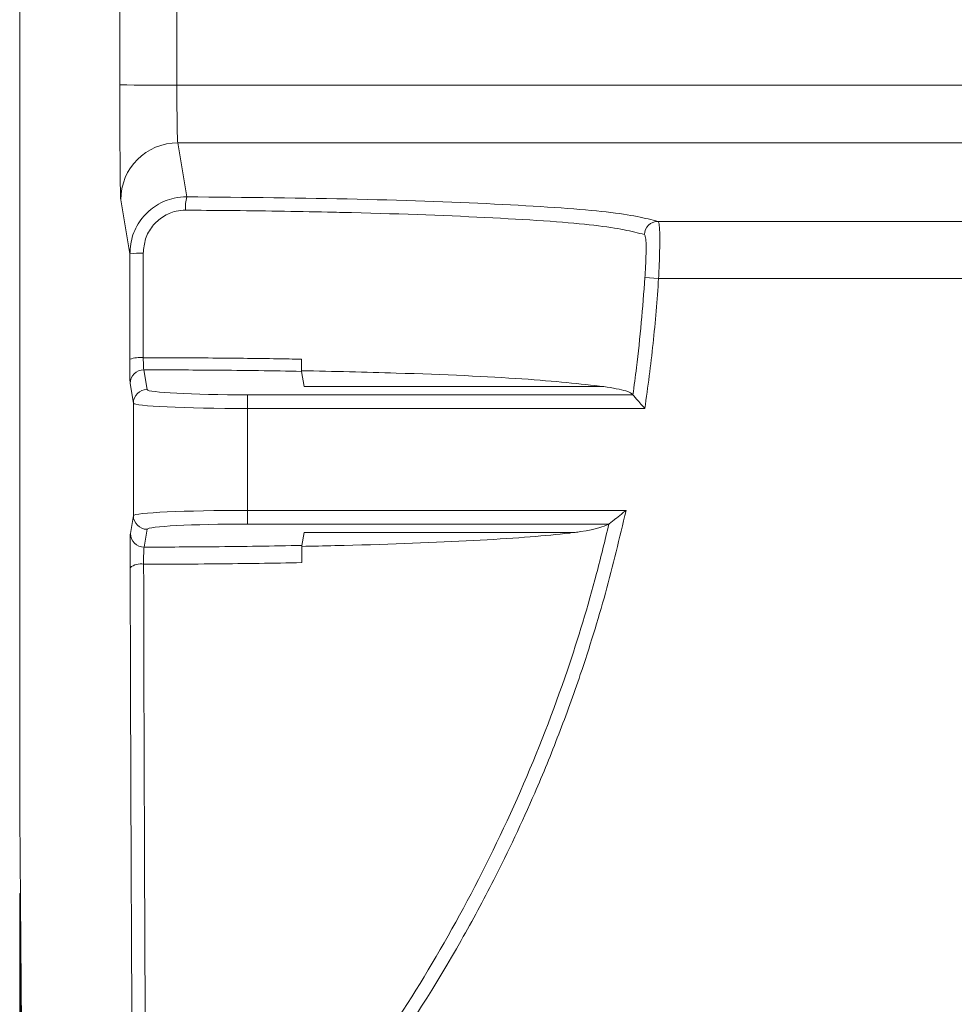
# Model space of a CAD drawing. Header units: millimetres. Extents: x 0 to 2100, y 0 to 1485.
# Tile 36 of 66: x 506 to 523, y 1297 to 1315. Entities that reach past the tile are written whole.
import ezdxf

# ---------------------------------------------------------------- set-up
doc = ezdxf.new("R2010")
doc.units = ezdxf.units.MM
doc.header["$LTSCALE"] = 5

msp = doc.modelspace()

# ---------------------------------------------------------------- linework, layer by layer
at = {"color": 7, "linetype": 'Continuous', "lineweight": 15}
for p, q in [((506.269, 1365.906), (506.269, 1300.614)), ((508.023, 1313.425), (508.024, 1329.398)), ((509.024, 1329.39), (509.023, 1313.417)), ((509.039, 1312.409), (509.197, 1311.464)), ((508.197, 1310.465), (508.04, 1311.411)), ((517.451, 1311.033), (523.016, 1311.033)), ((508.198, 1308.618), (508.197, 1310.465)), ((517.46, 1310.034), (517.221, 1310.049)), ((522.979, 1310.034), (517.46, 1310.034)), ((508.442, 1308.434), (508.5, 1308.087)), ((511.207, 1308.406), (511.251, 1308.14)), ((508.26, 1307.847), (508.202, 1308.194)), ((511.251, 1308.14), (516.503, 1308.14)), ((510.26, 1307.995), (510.26, 1307.755)), ((510.26, 1307.995), (517.01, 1307.995)), ((517.01, 1307.995), (517.01, 1307.995)), ((508.26, 1305.879), (508.26, 1307.847)), ((510.26, 1307.755), (510.26, 1305.971)), ((517.218, 1307.755), (510.26, 1307.755)), ((510.26, 1305.971), (516.889, 1305.971)), ((510.26, 1305.971), (510.26, 1305.731)), ((508.208, 1305.568), (508.26, 1305.879)), ((508.5, 1305.64), (508.448, 1305.328)), ((516.589, 1305.731), (510.26, 1305.731)), ((516.589, 1305.731), (516.589, 1305.731)), ((511.251, 1305.586), (511.213, 1305.357)), ((511.251, 1305.586), (515.996, 1305.586)), ((506.269, 1300.614), (506.317, 1295.063)), ((506.269, 1143.976), (506.269, 1299.261)), ((506.269, 1299.261), (506.271, 1299.26)), ((506.281, 1299.261), (506.269, 1299.261)), ((506.321, 1293.495), (506.271, 1299.26))]:
    msp.add_line(p, q, dxfattribs=at)
at = {"color": 8, "linetype": 'Continuous', "lineweight": 15}
for p, q in [((509.023, 1313.417), (525.592, 1313.417)), ((525.592, 1312.409), (509.039, 1312.409))]:
    msp.add_line(p, q, dxfattribs=at)
at = {"color": 7, "linetype": 'Continuous', "lineweight": 15}
for centre, radius, start, end in [((508.778, 1342.659), 29.243, 268.5203, 270.4797), ((509.039, 1311.409), 1, 89.9925, 179.9311), ((509.852, 1311.279), 0.681, 164.2065, 184.1859), ((517.452, 1310.792), 0.241, 90.4668, 177.7448), ((508.376, 1309.206), 1.271, 87.4342, 98.0906), ((508.378, 1308.109), 0.54, 84.0258, 109.4351), ((508.442, 1308.194), 0.24, 89.9925, 179.9311), ((508.5, 1307.847), 0.24, 89.9925, 179.9311), ((508.5, 1305.88), 0.24, 180.0689, 270.0075), ((508.448, 1305.568), 0.24, 180.0689, 270.0075), ((508.387, 1304.745), 0.288, 79.4239, 129.3213)]:
    msp.add_arc(centre, radius, start, end, dxfattribs=at)
for centre, major_axis, ratio, start_param, end_param in [((508.04, 1313.408), (0, 2), 0.008727, 1.56207, 3.089233), ((509.04, 1313.408), (0, 1), 0.017454, 1.56207, 3.089233), ((510.26, 1308.087), (1.76, 0), 0.052408, 3.150319, 4.712389), ((510.26, 1307.848), (2, 0), 0.046119, 3.150319, 4.712389), ((510.26, 1305.879), (2, 0), 0.046119, 1.570796, 3.132866), ((510.26, 1305.639), (1.76, 0), 0.052408, 1.570796, 3.132866), ((506.471, 1299.26), (0.2, 0), 0.01245, 3.154044, 3.455212)]:
    msp.add_ellipse(centre, major_axis=major_axis, ratio=ratio, start_param=start_param, end_param=end_param, dxfattribs=at)
for points, knots in [([(508.197, 1310.465), (508.208, 1310.577), (508.23, 1310.803), (508.402, 1311.103), (508.655, 1311.328), (508.936, 1311.448), (509.122, 1311.459), (509.197, 1311.464)], [0, 0, 0, 0, 0.21479, 0.429841, 0.643708, 0.855763, 1, 1, 1, 1]), ([(509.197, 1311.464), (510.219, 1311.453), (512.263, 1311.432), (514.834, 1311.335), (516.787, 1311.2), (517.225, 1311.09), (517.451, 1311.033)], [0, 0, 0, 0, 0.2463174, 0.4926304, 0.7390683, 1, 1, 1, 1]), ([(509.173, 1311.229), (509.117, 1311.226), (508.98, 1311.217), (508.771, 1311.126), (508.584, 1310.956), (508.457, 1310.73), (508.441, 1310.561), (508.433, 1310.476)], [0, 0, 0, 0, 0.1431357, 0.3537813, 0.5672593, 0.783273, 1, 1, 1, 1]), ([(517.212, 1310.802), (516.992, 1310.858), (516.565, 1310.967), (514.666, 1311.101), (512.862, 1311.168), (511.243, 1311.206), (510.267, 1311.222), (509.417, 1311.227), (509.173, 1311.229)], [0, 0, 0, 0, 0.260702, 0.506923, 0.753015, 0.790213, 0.939738, 1, 1, 1, 1]), ([(517.451, 1311.033), (517.458, 1311.016), (517.474, 1310.983), (517.482, 1310.797), (517.479, 1310.535), (517.471, 1310.264), (517.463, 1310.093), (517.46, 1310.034)], [0, 0, 0, 0, 0.220726, 0.441742, 0.661982, 0.88244, 1, 1, 1, 1]), ([(517.221, 1310.049), (517.223, 1310.094), (517.231, 1310.222), (517.24, 1310.426), (517.242, 1310.624), (517.234, 1310.764), (517.219, 1310.789), (517.212, 1310.802)], [0, 0, 0, 0, 0.118554, 0.340387, 0.560855, 0.780894, 1, 1, 1, 1]), ([(508.433, 1310.476), (508.433, 1310.316), (508.433, 1309.705), (508.434, 1309.095), (508.434, 1308.645)], [0, 0, 0, 0, 0.261288, 1, 1, 1, 1]), ([(517.01, 1307.995), (517.032, 1308.154), (517.125, 1308.836), (517.179, 1309.523), (517.221, 1310.049)], [0, 0, 0, 0, 0.232452, 1, 1, 1, 1]), ([(517.46, 1310.034), (517.447, 1309.844), (517.42, 1309.463), (517.383, 1309.083), (517.343, 1308.704), (517.299, 1308.324), (517.245, 1307.945), (517.218, 1307.755)], [0, 0, 0, 0, 0.249717, 0.499435, 0.499548, 0.749152, 1, 1, 1, 1]), ([(508.198, 1308.618), (508.198, 1308.609), (508.198, 1308.548), (508.199, 1308.436), (508.2, 1308.308), (508.201, 1308.218), (508.202, 1308.202), (508.202, 1308.194)], [0, 0, 0, 0, 0.037555, 0.278078, 0.518687, 0.759345, 1, 1, 1, 1]), ([(508.434, 1308.645), (508.868, 1308.644), (509.659, 1308.642), (510.581, 1308.63), (511.062, 1308.622), (511.205, 1308.62)], [0, 0, 0, 0, 0.460507, 0.840426, 1, 1, 1, 1]), ([(508.442, 1308.434), (508.441, 1308.438), (508.439, 1308.446), (508.437, 1308.491), (508.435, 1308.554), (508.434, 1308.61), (508.434, 1308.641), (508.434, 1308.645)], [0, 0, 0, 0, 0.240777, 0.481485, 0.722056, 0.962466, 1, 1, 1, 1]), ([(511.205, 1308.62), (511.205, 1308.594), (511.205, 1308.542), (511.205, 1308.478), (511.206, 1308.43), (511.207, 1308.41), (511.207, 1308.407), (511.207, 1308.406)], [0, 0, 0, 0, 0.2252125, 0.4501169, 0.6831436, 0.9304609, 1, 1, 1, 1]), ([(511.207, 1308.406), (510.706, 1308.415), (509.804, 1308.429), (508.861, 1308.432), (508.442, 1308.434)], [0, 0, 0, 0, 0.555704, 1, 1, 1, 1]), ([(516.503, 1308.14), (516.081, 1308.187), (515.237, 1308.28), (513.232, 1308.372), (511.768, 1308.405), (511.205, 1308.418)], [0, 0, 0, 0, 0.380877, 0.761622, 1, 1, 1, 1]), ([(516.503, 1308.14), (516.652, 1308.115), (516.931, 1308.068), (516.985, 1308.018), (517.01, 1307.995)], [0, 0, 0, 0, 0.533888, 1, 1, 1, 1]), ([(517.218, 1307.755), (517.217, 1307.756), (517.201, 1307.775), (517.158, 1307.824), (517.098, 1307.894), (517.048, 1307.951), (517.018, 1307.986), (517.013, 1307.992), (517.01, 1307.995)], [0, 0, 0, 0, 0.007322, 0.172653, 0.458965, 0.680018, 0.839637, 1, 1, 1, 1]), ([(516.889, 1305.971), (516.775, 1305.487), (516.604, 1304.761), (516.322, 1303.806), (516.055, 1302.979), (515.718, 1302.047), (515.225, 1300.842), (514.656, 1299.636), (513.775, 1297.999), (512.851, 1296.546), (511.827, 1295.173), (511.063, 1294.233), (510.528, 1293.648), (510.26, 1293.355)], [0, 0, 0, 0, 0.103355, 0.155037, 0.207117, 0.284115, 0.361301, 0.477726, 0.561297, 0.748075, 0.835122, 0.917488, 1, 1, 1, 1]), ([(516.589, 1305.731), (516.593, 1305.734), (516.599, 1305.739), (516.636, 1305.769), (516.704, 1305.823), (516.794, 1305.895), (516.861, 1305.949), (516.888, 1305.97), (516.889, 1305.971)], [0, 0, 0, 0, 0.129284, 0.257511, 0.464527, 0.785987, 0.9935, 1, 1, 1, 1]), ([(510.086, 1293.519), (510.607, 1294.107), (512.107, 1295.797), (514.168, 1298.986), (515.61, 1302.278), (516.31, 1304.579), (516.519, 1305.441), (516.589, 1305.731)], [0, 0, 0, 0, 0.168441, 0.484489, 0.809675, 0.936081, 1, 1, 1, 1]), ([(515.996, 1305.586), (516.028, 1305.59), (516.373, 1305.636), (516.486, 1305.686), (516.589, 1305.731)], [0, 0, 0, 0, 0.092689, 1, 1, 1, 1]), ([(508.208, 1305.568), (508.208, 1305.567), (508.207, 1305.561), (508.206, 1305.523), (508.205, 1305.425), (508.204, 1305.288), (508.204, 1305.128), (508.204, 1305.021), (508.204, 1304.968)], [0, 0, 0, 0, 0.0488178, 0.2391559, 0.4294161, 0.6196193, 0.8098095, 1, 1, 1, 1]), ([(511.21, 1305.341), (511.405, 1305.345), (512.464, 1305.367), (514.198, 1305.431), (515.405, 1305.517), (515.846, 1305.568), (515.9, 1305.574)], [0, 0, 0, 0, 0.0952645, 0.5175705, 0.9399163, 1, 1, 1, 1]), ([(515.925, 1305.586), (515.922, 1305.583), (515.913, 1305.575), (515.905, 1305.574), (515.9, 1305.574)], [0, 0, 0, 0, 0.424368, 1, 1, 1, 1]), ([(508.44, 1305.028), (508.44, 1305.055), (508.439, 1305.108), (508.44, 1305.188), (508.442, 1305.256), (508.444, 1305.306), (508.447, 1305.325), (508.448, 1305.327), (508.448, 1305.328)], [0, 0, 0, 0, 0.190088, 0.380192, 0.570368, 0.760681, 0.951143, 1, 1, 1, 1]), ([(508.448, 1305.328), (508.857, 1305.329), (509.803, 1305.332), (510.703, 1305.348), (511.213, 1305.357)], [0, 0, 0, 0, 0.432706, 1, 1, 1, 1]), ([(511.213, 1305.357), (511.213, 1305.353), (511.212, 1305.343), (511.212, 1305.293), (511.211, 1305.222), (511.211, 1305.139), (511.211, 1305.084), (511.211, 1305.056)], [0, 0, 0, 0, 0.209977, 0.420245, 0.621566, 0.808327, 1, 1, 1, 1]), ([(508.26, 1293.355), (508.258, 1293.648), (508.253, 1294.233), (508.247, 1295.135), (508.241, 1296.046), (508.235, 1296.965), (508.23, 1297.913), (508.225, 1298.893), (508.221, 1299.903), (508.216, 1300.944), (508.213, 1302.008), (508.208, 1303.342), (508.206, 1304.34), (508.204, 1304.968)], [0, 0, 0, 0, 0.0886926, 0.1775682, 0.2605529, 0.3436809, 0.4272421, 0.5109485, 0.5963201, 0.681846, 0.7678407, 0.8539931, 1, 1, 1, 1]), ([(511.211, 1305.056), (510.715, 1305.047), (509.95, 1305.035), (509.008, 1305.029), (508.583, 1305.028), (508.44, 1305.028)], [0, 0, 0, 0, 0.5500527, 0.8480939, 1, 1, 1, 1]), ([(508.44, 1305.028), (508.441, 1304.406), (508.443, 1303.43), (508.447, 1302.133), (508.451, 1301.11), (508.454, 1300.103), (508.458, 1299.107), (508.462, 1298.126), (508.467, 1297.16), (508.471, 1296.218), (508.475, 1295.294), (508.48, 1294.389), (508.48, 1293.809), (508.48, 1293.519)], [0, 0, 0, 0, 0.146014, 0.229007, 0.312142, 0.395706, 0.479416, 0.564786, 0.650311, 0.736306, 0.822461, 0.911141, 1, 1, 1, 1])]:
    msp.add_open_spline(points, degree=3, knots=knots, dxfattribs=at)

doc.saveas('drawing.dxf')
